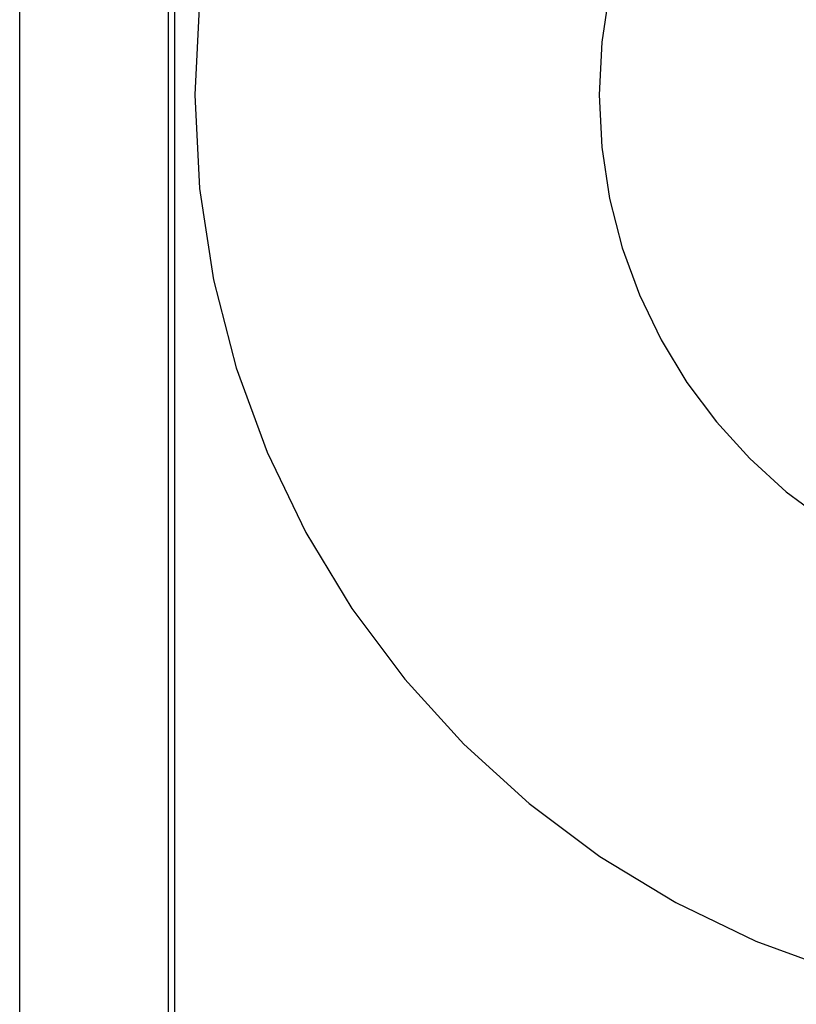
# Model space of a CAD drawing. Header units: inches. Extents: x 0 to 283, y 0 to 183.
# Tile 16 of 63: x 96.175 to 96.386, y 93.307 to 93.575. Entities that reach past the tile are written whole.
import ezdxf

# ---------------------------------------------------------------- set-up
doc = ezdxf.new("R2010")
doc.units = ezdxf.units.IN
doc.header["$LTSCALE"] = 15.583333
doc.header["$MEASUREMENT"] = 0
doc.linetypes.add('HIDDEN', pattern=[0.2, 0.1, -0.1])
doc.layers.add('DEFAULT_2', color=8, linetype='HIDDEN')

msp = doc.modelspace()

# ---------------------------------------------------------------- linework, layer by layer
at = {"layer": 'DEFAULT_2', "color": 8, "linetype": 'HIDDEN'}
for p, q in [((96.2153, 93.22467), (96.2153, 93.59967)), ((96.21701, 93.22467), (96.21701, 93.59967)), ((96.17483, 93.2281), (96.17483, 93.59624))]:
    msp.add_line(p, q, dxfattribs=at)
for radius in [0.25, 0.14]:
    msp.add_arc((96.47251, 93.55417), radius, 90, 270, dxfattribs=at)

doc.saveas('drawing.dxf')
